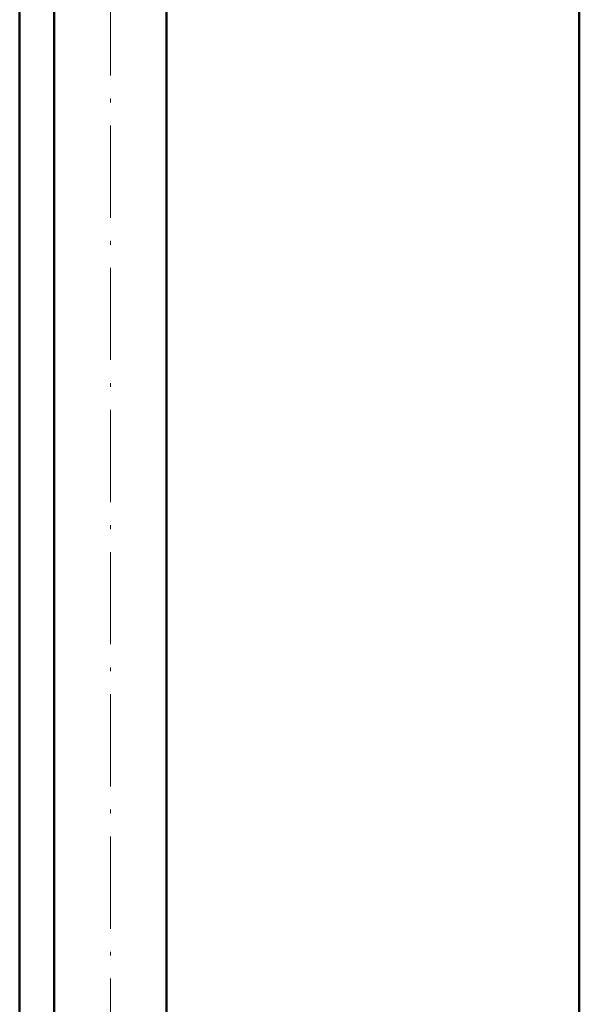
# Model space of a CAD drawing. Extents: x -1358 to 1757, y -1616 to 699.
# Tile 44 of 96: x -1097 to -1024, y -169 to -41. Entities that reach past the tile are written whole.
import ezdxf

# ---------------------------------------------------------------- set-up
doc = ezdxf.new("R2010")
doc.units = 0
doc.linetypes.add('DASHDOT', pattern=[18.5, 12, -3, 0.5, -3])

msp = doc.modelspace()

# ---------------------------------------------------------------- linework, layer by layer
at = {"color": 7, "linetype": 'DASHDOT', "lineweight": 18}
msp.add_line((-1084.77, -251.8), (-1084.77, 182.6), dxfattribs=at)
at = {"color": 7, "lineweight": 50}
for p, q in [((-1023.73, -393.6), (-1023.73, 182.15)), ((-1092.07, -215.6), (-1092.07, 146.4)), ((-1077.47, -215.6), (-1077.47, 146.4)), ((-1096.58, -215.6), (-1096.58, 130.4))]:
    msp.add_line(p, q, dxfattribs=at)

doc.saveas('drawing.dxf')
